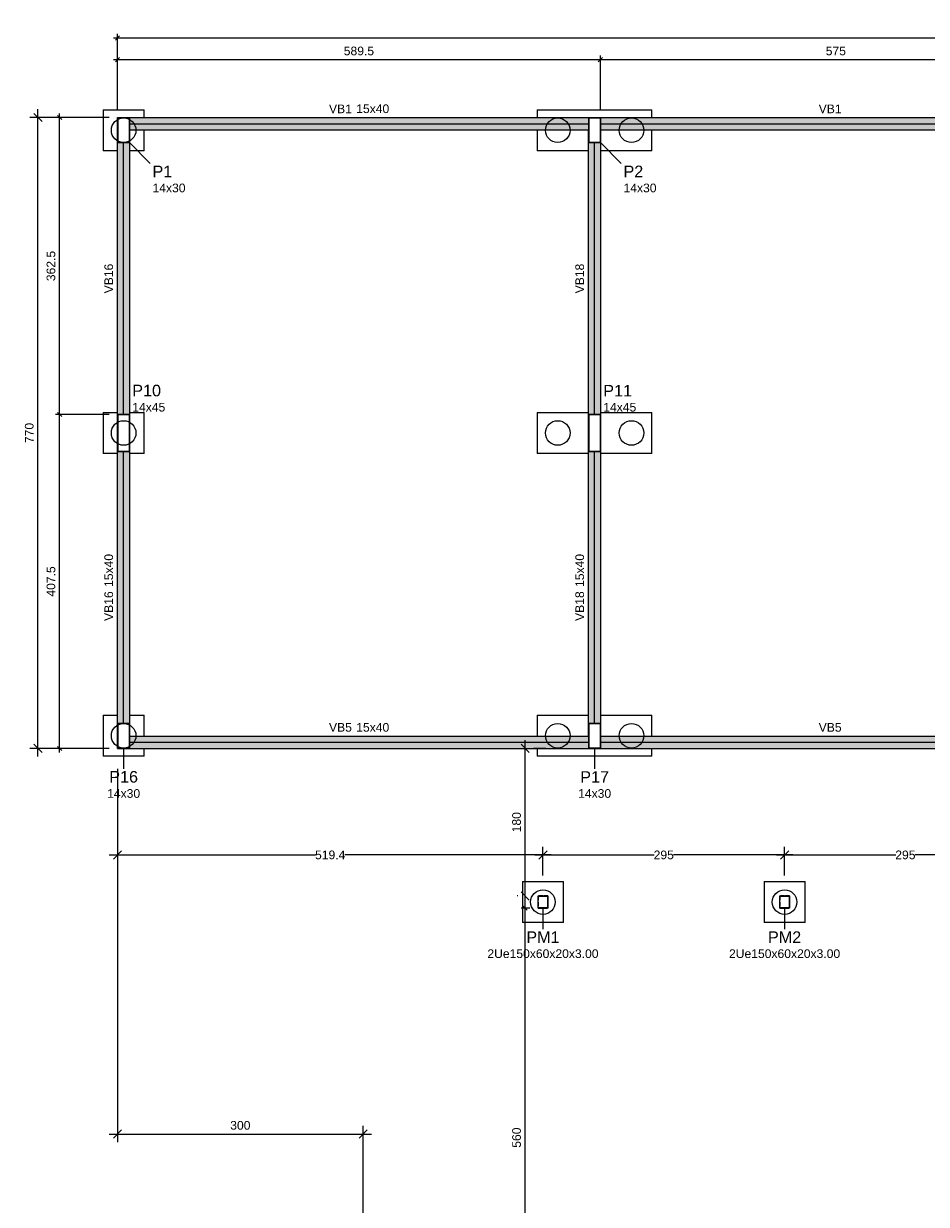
# Model space of a CAD drawing. Header units: millimetres. Extents: x 10906 to 25863, y 1966 to 4861.
# Tile 36 of 163: x 11110 to 11133, y 2954 to 2983. Entities that reach past the tile are written whole.
import ezdxf

# ---------------------------------------------------------------- set-up
doc = ezdxf.new("R2010")
doc.units = ezdxf.units.MM
doc.linetypes.add('DOT2', pattern=[3.175, 0, -3.175])
for name, color, linetype, lineweight in [('FO-Cotas', 4, 'Continuous', 5), ('FO-Eixos', 5, 'Continuous', 5), ('FO-Estacas dos blocos', 1, 'Continuous', 20), ('FO-Hachura viga', 41, 'Continuous', 5), ('FO-Pilares', 4, 'Continuous', 30), ('FO-Pilares genéricos', 30, 'Continuous', 5), ('FO-Seção das fundações', 7, 'Continuous', 5), ('FO-Textos das vigas', 7, 'Continuous', 5), ('FO-Textos dos pilares', 7, 'Continuous', 5), ('FO-Vigas', 1, 'Continuous', 20)]:
    doc.layers.add(name, color=color, linetype=linetype, lineweight=lineweight)
doc.styles.add('Arial', font='arial.ttf')
doc.styles.get("Standard").update_dxf_attribs({"font": 'arial.ttf'})
doc.dimstyles.new('UM_50.000000', dxfattribs={"dimtxt": 0.18, "dimasz": 0.2, "dimexe": 0.2, "dimexo": 0.5, "dimgap": 0, "dimtad": 1, "dimtih": 1, "dimtoh": 1, "dimlfac": 50, "dimzin": 0, "dimdsep": 46, "dimtxsty": 'Standard', "dimcen": 0.09, "dimdle": 0.2, "dimclrd": 256, "dimclre": 256, "dimclrt": 7, "dimazin": 0, "dimtfac": 1, "dimtofl": 0, "dimtmove": 0, "dimatfit": 3, "dimfxl": 1, "dimtolj": 1, "dimtzin": 0, "dimarcsym": 0})

# ---------------------------------------------------------------- blocks, each defined once
blk = doc.blocks.new('_Oblique')
at = {"color": 0, "linetype": 'ByBlock', "lineweight": -2}
blk.add_line((-0.5, -0.5), (0.5, 0.5), dxfattribs=at)
blk = doc.blocks.new('*D43')
at = {"layer": 'Defpoints', "color": 0, "transparency": 16777216}
for p in [(11124.568, 2981.83), (11112.778, 2980.418), (11124.568, 2980.418)]:
    blk.add_point(p, dxfattribs=at)
at = {"layer": 'FO-Cotas', "lineweight": -2, "transparency": 16777216}
for p, q in [((11112.778, 2980.618), (11112.778, 2981.93)), ((11124.568, 2980.618), (11124.568, 2981.93)), ((11112.678, 2981.83), (11124.668, 2981.83))]:
    blk.add_line(p, q, dxfattribs=at)
at = {"layer": 'FO-Cotas', "lineweight": -2, "transparency": 16777216, "xscale": 0.1, "yscale": 0.1, "zscale": 0.1, "rotation": 180}
blk.add_blockref('_Oblique', (11112.778, 2981.83), dxfattribs=at)
at = {"layer": 'FO-Cotas', "lineweight": -2, "transparency": 16777216, "xscale": 0.1, "yscale": 0.1, "zscale": 0.1}
blk.add_blockref('_Oblique', (11124.568, 2981.83), dxfattribs=at)
at = {"layer": 'FO-Cotas', "color": 7, "transparency": 16777216, "insert": (11118.673, 2982.041), "char_height": 0.2118, "attachment_point": 5, "rotation": 0.0057, "style": 'Arial'}
blk.add_mtext('\\A1;589.5', dxfattribs=at)
blk = doc.blocks.new('*D44')
at = {"layer": 'Defpoints', "color": 0, "transparency": 16777216}
for p in [(11136.068, 2981.83), (11124.568, 2980.418), (11136.068, 2980.418)]:
    blk.add_point(p, dxfattribs=at)
at = {"layer": 'FO-Cotas', "lineweight": -2, "transparency": 16777216}
for p, q in [((11124.568, 2980.618), (11124.568, 2981.93)), ((11136.068, 2980.618), (11136.068, 2981.93)), ((11124.468, 2981.83), (11136.168, 2981.83))]:
    blk.add_line(p, q, dxfattribs=at)
at = {"layer": 'FO-Cotas', "lineweight": -2, "transparency": 16777216, "xscale": 0.1, "yscale": 0.1, "zscale": 0.1, "rotation": 180}
blk.add_blockref('_Oblique', (11124.568, 2981.83), dxfattribs=at)
at = {"layer": 'FO-Cotas', "lineweight": -2, "transparency": 16777216, "xscale": 0.1, "yscale": 0.1, "zscale": 0.1}
blk.add_blockref('_Oblique', (11136.068, 2981.83), dxfattribs=at)
at = {"layer": 'FO-Cotas', "color": 7, "transparency": 16777216, "insert": (11130.318, 2982.041), "char_height": 0.2118, "attachment_point": 5, "rotation": 0.0057, "style": 'Arial'}
blk.add_mtext('\\A1;575', dxfattribs=at)
blk = doc.blocks.new('*D14')
at = {"layer": 'Defpoints', "color": 0, "transparency": 16777216}
for p in [(11194.978, 2982.359), (11112.778, 2980.418), (11194.978, 2980.418)]:
    blk.add_point(p, dxfattribs=at)
at = {"layer": 'FO-Cotas', "lineweight": -2, "transparency": 16777216}
for p, q in [((11112.778, 2980.618), (11112.778, 2982.459)), ((11194.978, 2980.618), (11194.978, 2982.459)), ((11112.678, 2982.359), (11195.078, 2982.359))]:
    blk.add_line(p, q, dxfattribs=at)
at = {"layer": 'FO-Cotas', "lineweight": -2, "transparency": 16777216, "xscale": 0.1, "yscale": 0.1, "zscale": 0.1, "rotation": 180}
blk.add_blockref('_Oblique', (11112.778, 2982.359), dxfattribs=at)
at = {"layer": 'FO-Cotas', "lineweight": -2, "transparency": 16777216, "xscale": 0.1, "yscale": 0.1, "zscale": 0.1}
blk.add_blockref('_Oblique', (11194.978, 2982.359), dxfattribs=at)
at = {"layer": 'FO-Cotas', "color": 7, "transparency": 16777216, "insert": (11153.878, 2982.571), "char_height": 0.2118, "attachment_point": 5, "rotation": 0.0057, "style": 'Arial'}
blk.add_mtext('\\A1;4110', dxfattribs=at)
blk = doc.blocks.new('*D15')
at = {"layer": 'Defpoints', "color": 0, "transparency": 16777216}
for p in [(11112.778, 2965.018), (11118.778, 2955.606), (11118.778, 2946.018)]:
    blk.add_point(p, dxfattribs=at)
at = {"layer": 'FO-Cotas', "lineweight": -2, "transparency": 16777216}
for p, q in [((11112.778, 2964.518), (11112.778, 2955.406)), ((11118.778, 2946.518), (11118.778, 2955.806)), ((11112.578, 2955.606), (11118.978, 2955.606))]:
    blk.add_line(p, q, dxfattribs=at)
at = {"layer": 'FO-Cotas', "lineweight": -2, "transparency": 16777216, "xscale": 0.2, "yscale": 0.2, "zscale": 0.2, "rotation": 180}
blk.add_blockref('_Oblique', (11112.778, 2955.606), dxfattribs=at)
at = {"layer": 'FO-Cotas', "lineweight": -2, "transparency": 16777216, "xscale": 0.2, "yscale": 0.2, "zscale": 0.2}
blk.add_blockref('_Oblique', (11118.778, 2955.606), dxfattribs=at)
at = {"layer": 'FO-Cotas', "color": 7, "transparency": 16777216, "insert": (11115.778, 2955.817), "char_height": 0.2118, "attachment_point": 5, "rotation": 0.0057, "style": 'Arial'}
blk.add_mtext('\\A1;300', dxfattribs=at)
blk = doc.blocks.new('*D29')
at = {"layer": 'Defpoints', "color": 0, "transparency": 16777216}
for p in [(11122.734, 2961.118), (11123.046, 2961.118), (11124.146, 2949.918)]:
    blk.add_point(p, dxfattribs=at)
at = {"layer": 'FO-Cotas', "lineweight": -2, "transparency": 16777216}
for p, q in [((11122.846, 2961.118), (11122.634, 2961.118)), ((11122.734, 2949.818), (11122.734, 2961.218)), ((11123.946, 2949.918), (11122.634, 2949.918))]:
    blk.add_line(p, q, dxfattribs=at)
at = {"layer": 'FO-Cotas', "lineweight": -2, "transparency": 16777216, "xscale": 0.1, "yscale": 0.1, "zscale": 0.1}
for p, rotation in [((11122.734, 2961.118), 90), ((11122.734, 2949.918), 270)]:
    blk.add_blockref('_Oblique', p, dxfattribs=dict(at, rotation=rotation))
at = {"layer": 'FO-Cotas', "color": 7, "transparency": 16777216, "insert": (11122.523, 2955.518), "char_height": 0.2118, "attachment_point": 5, "rotation": 90, "style": 'Arial'}
blk.add_mtext('\\A1;560', dxfattribs=at)
blk = doc.blocks.new('*D30')
at = {"layer": 'Defpoints', "color": 0, "transparency": 16777216}
for p in [(11122.734, 2965.018), (11122.734, 2965.018), (11123.052, 2961.417)]:
    blk.add_point(p, dxfattribs=at)
at = {"layer": 'FO-Cotas', "lineweight": -2, "transparency": 16777216}
for p, q in [((11122.734, 2961.217), (11122.734, 2965.218)), ((11123.234, 2965.018), (11122.934, 2965.018)), ((11122.552, 2961.417), (11122.534, 2961.417))]:
    blk.add_line(p, q, dxfattribs=at)
at = {"layer": 'FO-Cotas', "lineweight": -2, "transparency": 16777216, "xscale": 0.2, "yscale": 0.2, "zscale": 0.2}
for p, rotation in [((11122.734, 2965.018), 90), ((11122.734, 2961.417), 270)]:
    blk.add_blockref('_Oblique', p, dxfattribs=dict(at, rotation=rotation))
at = {"layer": 'FO-Cotas', "color": 7, "transparency": 16777216, "insert": (11122.523, 2963.217), "char_height": 0.2118, "attachment_point": 5, "rotation": 90, "style": 'Arial'}
blk.add_mtext('\\A1;180', dxfattribs=at)
blk = doc.blocks.new('*D31')
at = {"layer": 'Defpoints', "color": 0, "transparency": 16777216}
for p in [(11111.366, 2973.168), (11112.778, 2973.168), (11112.778, 2965.018)]:
    blk.add_point(p, dxfattribs=at)
at = {"layer": 'FO-Cotas', "lineweight": -2, "transparency": 16777216}
for p, q in [((11111.366, 2964.918), (11111.366, 2973.268)), ((11112.578, 2973.168), (11111.266, 2973.168)), ((11112.578, 2965.018), (11111.266, 2965.018))]:
    blk.add_line(p, q, dxfattribs=at)
at = {"layer": 'FO-Cotas', "lineweight": -2, "transparency": 16777216, "xscale": 0.1, "yscale": 0.1, "zscale": 0.1}
for p, rotation in [((11111.366, 2973.168), 90), ((11111.366, 2965.018), 270)]:
    blk.add_blockref('_Oblique', p, dxfattribs=dict(at, rotation=rotation))
at = {"layer": 'FO-Cotas', "color": 7, "transparency": 16777216, "insert": (11111.155, 2969.093), "char_height": 0.2118, "attachment_point": 5, "rotation": 90, "style": 'Arial'}
blk.add_mtext('\\A1;407.5', dxfattribs=at)
blk = doc.blocks.new('*D32')
at = {"layer": 'Defpoints', "color": 0, "transparency": 16777216}
for p in [(11111.366, 2980.418), (11112.778, 2980.418), (11112.778, 2973.168)]:
    blk.add_point(p, dxfattribs=at)
at = {"layer": 'FO-Cotas', "lineweight": -2, "transparency": 16777216}
for p, q in [((11112.578, 2980.418), (11111.266, 2980.418)), ((11111.366, 2973.068), (11111.366, 2980.518)), ((11112.578, 2973.168), (11111.266, 2973.168))]:
    blk.add_line(p, q, dxfattribs=at)
at = {"layer": 'FO-Cotas', "lineweight": -2, "transparency": 16777216, "xscale": 0.1, "yscale": 0.1, "zscale": 0.1}
for p, rotation in [((11111.366, 2980.418), 90), ((11111.366, 2973.168), 270)]:
    blk.add_blockref('_Oblique', p, dxfattribs=dict(at, rotation=rotation))
at = {"layer": 'FO-Cotas', "color": 7, "transparency": 16777216, "insert": (11111.155, 2976.793), "char_height": 0.2118, "attachment_point": 5, "rotation": 90, "style": 'Arial'}
blk.add_mtext('\\A1;362.5', dxfattribs=at)
blk = doc.blocks.new('*D34')
at = {"layer": 'Defpoints', "color": 0, "transparency": 16777216}
for p in [(11110.837, 2980.418), (11112.778, 2980.418), (11112.778, 2965.018)]:
    blk.add_point(p, dxfattribs=at)
at = {"layer": 'FO-Cotas', "lineweight": -2, "transparency": 16777216}
for p, q in [((11112.278, 2980.418), (11110.637, 2980.418)), ((11110.837, 2964.818), (11110.837, 2980.618)), ((11112.278, 2965.018), (11110.637, 2965.018))]:
    blk.add_line(p, q, dxfattribs=at)
at = {"layer": 'FO-Cotas', "lineweight": -2, "transparency": 16777216, "xscale": 0.2, "yscale": 0.2, "zscale": 0.2}
for p, rotation in [((11110.837, 2980.418), 90), ((11110.837, 2965.018), 270)]:
    blk.add_blockref('_Oblique', p, dxfattribs=dict(at, rotation=rotation))
at = {"layer": 'FO-Cotas', "color": 7, "transparency": 16777216, "insert": (11110.625, 2972.718), "char_height": 0.2118, "attachment_point": 5, "rotation": 90, "style": 'Arial'}
blk.add_mtext('\\A1;770', dxfattribs=at)
blk = doc.blocks.new('*D56')
at = {"layer": 'Defpoints', "color": 0, "transparency": 16777216}
for p in [(11129.066, 2962.418), (11129.066, 2961.418), (11134.966, 2961.418)]:
    blk.add_point(p, dxfattribs=at)
at = {"layer": 'FO-Cotas', "lineweight": -2, "transparency": 16777216}
for p, q in [((11129.066, 2961.918), (11129.066, 2962.618)), ((11134.966, 2961.918), (11134.966, 2962.618)), ((11128.866, 2962.418), (11131.78, 2962.418)), ((11135.166, 2962.418), (11132.253, 2962.418))]:
    blk.add_line(p, q, dxfattribs=at)
at = {"layer": 'FO-Cotas', "lineweight": -2, "transparency": 16777216, "xscale": 0.2, "yscale": 0.2, "zscale": 0.2, "rotation": 180}
blk.add_blockref('_Oblique', (11129.066, 2962.418), dxfattribs=at)
at = {"layer": 'FO-Cotas', "lineweight": -2, "transparency": 16777216, "xscale": 0.2, "yscale": 0.2, "zscale": 0.2}
blk.add_blockref('_Oblique', (11134.966, 2962.418), dxfattribs=at)
at = {"layer": 'FO-Cotas', "color": 7, "transparency": 16777216, "insert": (11132.016, 2962.418), "char_height": 0.2118, "attachment_point": 5, "rotation": 0.0057, "style": 'Arial'}
blk.add_mtext('\\A1;295', dxfattribs=at)
blk = doc.blocks.new('*D57')
at = {"layer": 'Defpoints', "color": 0, "transparency": 16777216}
for p in [(11123.166, 2962.418), (11123.166, 2961.418), (11129.066, 2961.418)]:
    blk.add_point(p, dxfattribs=at)
at = {"layer": 'FO-Cotas', "lineweight": -2, "transparency": 16777216}
for p, q in [((11123.166, 2961.918), (11123.166, 2962.618)), ((11129.066, 2961.918), (11129.066, 2962.618)), ((11122.966, 2962.418), (11125.88, 2962.418)), ((11129.266, 2962.418), (11126.353, 2962.418))]:
    blk.add_line(p, q, dxfattribs=at)
at = {"layer": 'FO-Cotas', "lineweight": -2, "transparency": 16777216, "xscale": 0.2, "yscale": 0.2, "zscale": 0.2, "rotation": 180}
blk.add_blockref('_Oblique', (11123.166, 2962.418), dxfattribs=at)
at = {"layer": 'FO-Cotas', "lineweight": -2, "transparency": 16777216, "xscale": 0.2, "yscale": 0.2, "zscale": 0.2}
blk.add_blockref('_Oblique', (11129.066, 2962.418), dxfattribs=at)
at = {"layer": 'FO-Cotas', "color": 7, "transparency": 16777216, "insert": (11126.116, 2962.418), "char_height": 0.2118, "attachment_point": 5, "rotation": 0.0057, "style": 'Arial'}
blk.add_mtext('\\A1;295', dxfattribs=at)
blk = doc.blocks.new('*D58')
at = {"layer": 'Defpoints', "color": 0, "transparency": 16777216}
for p in [(11112.778, 2965.018), (11112.778, 2962.418), (11123.166, 2961.418)]:
    blk.add_point(p, dxfattribs=at)
at = {"layer": 'FO-Cotas', "lineweight": -2, "transparency": 16777216}
for p, q in [((11112.778, 2964.518), (11112.778, 2962.218)), ((11123.166, 2961.918), (11123.166, 2962.618)), ((11112.578, 2962.418), (11117.616, 2962.418)), ((11123.366, 2962.418), (11118.329, 2962.418))]:
    blk.add_line(p, q, dxfattribs=at)
at = {"layer": 'FO-Cotas', "lineweight": -2, "transparency": 16777216, "xscale": 0.2, "yscale": 0.2, "zscale": 0.2, "rotation": 180}
blk.add_blockref('_Oblique', (11112.778, 2962.418), dxfattribs=at)
at = {"layer": 'FO-Cotas', "lineweight": -2, "transparency": 16777216, "xscale": 0.2, "yscale": 0.2, "zscale": 0.2}
blk.add_blockref('_Oblique', (11123.166, 2962.418), dxfattribs=at)
at = {"layer": 'FO-Cotas', "color": 7, "transparency": 16777216, "insert": (11117.972, 2962.418), "char_height": 0.2118, "attachment_point": 5, "rotation": 0.0057, "style": 'Arial'}
blk.add_mtext('\\A1;519.4', dxfattribs=at)

msp = doc.modelspace()

# ---------------------------------------------------------------- hatches: boundary and pattern name
at = {"layer": 'FO-Hachura viga', "linetype": 'Continuous'}
for points in [[(11124.2885, 2980.40751), (11124.2885, 2980.40751), (11124.5685, 2980.40751), (11124.5685, 2980.41751), (11112.7785, 2980.41751), (11112.7785, 2980.11751), (11112.7885, 2980.11751), (11112.7885, 2980.40751), (11113.0685, 2980.40751), (11113.0685, 2980.11751), (11124.2885, 2980.11751), (11124.2885, 2980.40751)], [(11135.7885, 2980.11751), (11135.7885, 2980.11751), (11135.7885, 2980.40751), (11136.0685, 2980.40751), (11136.0685, 2980.41751), (11124.5685, 2980.41751), (11124.5685, 2980.11751), (11135.7885, 2980.11751)], [(11124.5685, 2973.16751), (11124.5685, 2973.16751), (11124.5685, 2972.26751), (11124.5785, 2972.26751), (11124.5785, 2980.11751), (11124.5685, 2980.11751), (11124.5685, 2979.80751), (11124.2885, 2979.80751), (11124.2885, 2980.11751), (11124.2785, 2980.11751), (11124.2785, 2972.26751), (11124.2885, 2972.26751), (11124.2885, 2973.16751), (11124.5685, 2973.16751)], [(11124.5785, 2973.16751), (11124.5785, 2973.16751), (11124.5685, 2973.16751), (11124.5685, 2972.26751), (11124.2885, 2972.26751), (11124.2885, 2973.16751), (11124.2785, 2973.16751), (11124.2785, 2965.31751), (11124.2885, 2965.31751), (11124.2885, 2965.62751), (11124.5685, 2965.62751), (11124.5685, 2965.31751), (11124.5785, 2965.31751), (11124.5785, 2973.16751)], [(11113.0685, 2965.31751), (11113.0685, 2965.31751), (11113.0685, 2965.02751), (11112.7885, 2965.02751), (11112.7885, 2965.31751), (11112.7785, 2965.31751), (11112.7785, 2965.01751), (11124.2885, 2965.01751), (11124.2885, 2965.31751), (11113.0685, 2965.31751)], [(11124.5685, 2965.31751), (11124.5685, 2965.31751), (11124.5685, 2965.02751), (11124.2885, 2965.02751), (11124.2885, 2965.01751), (11135.7885, 2965.01751), (11135.7885, 2965.31751), (11124.5685, 2965.31751)]]:
    msp.add_hatch(color=256, dxfattribs=at).paths.add_polyline_path(points)
h = msp.add_hatch(color=256, dxfattribs=at)
h.paths.add_polyline_path([(11113.0685, 2973.16751), (11113.0685, 2973.16751), (11113.0685, 2972.26751), (11113.0785, 2972.26751), (11113.0785, 2980.41751), (11112.7785, 2980.41751), (11112.7785, 2972.26751), (11112.7885, 2972.26751), (11112.7885, 2973.16751), (11113.0685, 2973.16751)])
h.paths.add_polyline_path([(11112.7885, 2979.80751), (11112.7885, 2980.40751), (11113.0685, 2980.40751), (11113.0685, 2979.80751), (11112.7885, 2979.80751)], flags=0)
h = msp.add_hatch(color=256, dxfattribs=at)
h.paths.add_polyline_path([(11113.0785, 2973.16751), (11113.0785, 2973.16751), (11113.0685, 2973.16751), (11113.0685, 2972.26751), (11112.7885, 2972.26751), (11112.7885, 2973.16751), (11112.7785, 2973.16751), (11112.7785, 2965.01751), (11113.0785, 2965.01751), (11113.0785, 2973.16751)])
h.paths.add_polyline_path([(11112.7885, 2965.02751), (11112.7885, 2965.62751), (11113.0685, 2965.62751), (11113.0685, 2965.02751), (11112.7885, 2965.02751)], flags=0)

# ---------------------------------------------------------------- linework, layer by layer
at = {"layer": 'FO-Cotas'}
for p, q in [((11113.0685, 2979.80751), (11113.57682, 2979.29919)), ((11124.5685, 2979.80751), (11125.07682, 2979.29919)), ((11112.9285, 2965.02751), (11112.9285, 2964.51919)), ((11124.4285, 2965.02751), (11124.4285, 2964.51919)), ((11123.1665, 2961.11751), (11123.1665, 2960.60919)), ((11129.0665, 2961.11751), (11129.0665, 2960.60919))]:
    msp.add_line(p, q, dxfattribs=at)
at = {"layer": 'FO-Eixos'}
for p, q in [((11113.0685, 2980.26751), (11124.2885, 2980.26751)), ((11124.5685, 2980.26751), (11135.7885, 2980.26751)), ((11112.9285, 2973.16751), (11112.9285, 2979.80751)), ((11124.4285, 2973.16751), (11124.4285, 2979.80751)), ((11112.9285, 2965.62751), (11112.9285, 2972.26751)), ((11124.4285, 2965.62751), (11124.4285, 2972.26751)), ((11113.0685, 2965.16751), (11124.2885, 2965.16751)), ((11124.5685, 2965.16751), (11135.7885, 2965.16751))]:
    msp.add_line(p, q, dxfattribs=at)
at = {"layer": 'FO-Estacas dos blocos'}
for centre in [(11112.9285, 2980.10751), (11123.5285, 2980.10751), (11125.3285, 2980.10751), (11112.9285, 2972.71751), (11123.5285, 2972.71751), (11125.3285, 2972.71751), (11112.9285, 2965.32751), (11123.5285, 2965.32751), (11125.3285, 2965.32751), (11123.1665, 2961.26751), (11129.0665, 2961.26751)]:
    msp.add_circle(centre, 0.3, dxfattribs=at)
at = {"layer": 'FO-Pilares'}
for points in [[(11112.7885, 2979.80751), (11112.9285, 2979.80751), (11113.0685, 2979.80751), (11113.0685, 2980.10751), (11113.0685, 2980.40751), (11112.9285, 2980.40751), (11112.7885, 2980.40751), (11112.7885, 2980.10751), (11112.7885, 2979.80751)], [(11124.2885, 2979.80751), (11124.4285, 2979.80751), (11124.5685, 2979.80751), (11124.5685, 2980.10751), (11124.5685, 2980.40751), (11124.4285, 2980.40751), (11124.2885, 2980.40751), (11124.2885, 2980.10751), (11124.2885, 2979.80751)], [(11112.7885, 2972.26751), (11112.9285, 2972.26751), (11113.0685, 2972.26751), (11113.0685, 2972.71751), (11113.0685, 2973.16751), (11112.9285, 2973.16751), (11112.7885, 2973.16751), (11112.7885, 2972.71751), (11112.7885, 2972.26751)], [(11124.2885, 2972.26751), (11124.4285, 2972.26751), (11124.5685, 2972.26751), (11124.5685, 2972.71751), (11124.5685, 2973.16751), (11124.4285, 2973.16751), (11124.2885, 2973.16751), (11124.2885, 2972.71751), (11124.2885, 2972.26751)], [(11112.7885, 2965.02751), (11112.9285, 2965.02751), (11113.0685, 2965.02751), (11113.0685, 2965.32751), (11113.0685, 2965.62751), (11112.9285, 2965.62751), (11112.7885, 2965.62751), (11112.7885, 2965.32751), (11112.7885, 2965.02751)], [(11124.2885, 2965.02751), (11124.4285, 2965.02751), (11124.5685, 2965.02751), (11124.5685, 2965.32751), (11124.5685, 2965.62751), (11124.4285, 2965.62751), (11124.2885, 2965.62751), (11124.2885, 2965.32751), (11124.2885, 2965.02751)]]:
    msp.add_lwpolyline(points, close=True, dxfattribs=at)
at = {"layer": 'FO-Pilares genéricos'}
for points in [[(11123.2805, 2961.41751), (11123.28144, 2961.41743), (11123.28235, 2961.41721), (11123.28322, 2961.41685), (11123.28402, 2961.41636), (11123.28474, 2961.41575), (11123.28535, 2961.41503), (11123.28584, 2961.41423), (11123.2862, 2961.41336), (11123.28642, 2961.41244), (11123.2865, 2961.41151), (11123.2865, 2961.12351), (11123.28642, 2961.12257), (11123.2862, 2961.12165), (11123.28584, 2961.12078), (11123.28535, 2961.11998), (11123.28474, 2961.11926), (11123.28402, 2961.11865), (11123.28322, 2961.11816), (11123.28235, 2961.1178), (11123.28144, 2961.11758), (11123.2805, 2961.11751), (11123.0525, 2961.11751), (11123.05156, 2961.11758), (11123.05064, 2961.1178), (11123.04977, 2961.11816), (11123.04897, 2961.11865), (11123.04825, 2961.11926), (11123.04764, 2961.11998), (11123.04715, 2961.12078), (11123.04679, 2961.12165), (11123.04657, 2961.12257), (11123.0465, 2961.12351), (11123.0465, 2961.41151), (11123.04657, 2961.41244), (11123.04679, 2961.41336), (11123.04715, 2961.41423), (11123.04764, 2961.41503), (11123.04825, 2961.41575), (11123.04897, 2961.41636), (11123.04977, 2961.41685), (11123.05064, 2961.41721), (11123.05156, 2961.41743), (11123.0525, 2961.41751), (11123.2805, 2961.41751)], [(11123.2745, 2961.41151), (11123.27544, 2961.41143), (11123.27635, 2961.41121), (11123.27722, 2961.41085), (11123.27802, 2961.41036), (11123.27874, 2961.40975), (11123.27935, 2961.40903), (11123.27984, 2961.40823), (11123.2802, 2961.40736), (11123.28042, 2961.40644), (11123.2805, 2961.40551), (11123.2805, 2961.12951), (11123.28042, 2961.12857), (11123.2802, 2961.12765), (11123.27984, 2961.12678), (11123.27935, 2961.12598), (11123.27874, 2961.12526), (11123.27802, 2961.12465), (11123.27722, 2961.12416), (11123.27635, 2961.1238), (11123.27544, 2961.12358), (11123.2745, 2961.12351), (11123.0585, 2961.12351), (11123.05756, 2961.12358), (11123.05664, 2961.1238), (11123.05577, 2961.12416), (11123.05497, 2961.12465), (11123.05425, 2961.12526), (11123.05364, 2961.12598), (11123.05315, 2961.12678), (11123.05279, 2961.12765), (11123.05257, 2961.12857), (11123.0525, 2961.12951), (11123.0525, 2961.40551), (11123.05257, 2961.40644), (11123.05279, 2961.40736), (11123.05315, 2961.40823), (11123.05364, 2961.40903), (11123.05425, 2961.40975), (11123.05497, 2961.41036), (11123.05577, 2961.41085), (11123.05664, 2961.41121), (11123.05756, 2961.41143), (11123.0585, 2961.41151), (11123.2745, 2961.41151)], [(11129.1805, 2961.41751), (11129.18144, 2961.41743), (11129.18235, 2961.41721), (11129.18322, 2961.41685), (11129.18402, 2961.41636), (11129.18474, 2961.41575), (11129.18535, 2961.41503), (11129.18584, 2961.41423), (11129.1862, 2961.41336), (11129.18642, 2961.41244), (11129.1865, 2961.41151), (11129.1865, 2961.12351), (11129.18642, 2961.12257), (11129.1862, 2961.12165), (11129.18584, 2961.12078), (11129.18535, 2961.11998), (11129.18474, 2961.11926), (11129.18402, 2961.11865), (11129.18322, 2961.11816), (11129.18235, 2961.1178), (11129.18144, 2961.11758), (11129.1805, 2961.11751), (11128.9525, 2961.11751), (11128.95156, 2961.11758), (11128.95064, 2961.1178), (11128.94977, 2961.11816), (11128.94897, 2961.11865), (11128.94825, 2961.11926), (11128.94764, 2961.11998), (11128.94715, 2961.12078), (11128.94679, 2961.12165), (11128.94657, 2961.12257), (11128.9465, 2961.12351), (11128.9465, 2961.41151), (11128.94657, 2961.41244), (11128.94679, 2961.41336), (11128.94715, 2961.41423), (11128.94764, 2961.41503), (11128.94825, 2961.41575), (11128.94897, 2961.41636), (11128.94977, 2961.41685), (11128.95064, 2961.41721), (11128.95156, 2961.41743), (11128.9525, 2961.41751), (11129.1805, 2961.41751)], [(11129.1745, 2961.41151), (11129.17544, 2961.41143), (11129.17635, 2961.41121), (11129.17722, 2961.41085), (11129.17802, 2961.41036), (11129.17874, 2961.40975), (11129.17935, 2961.40903), (11129.17984, 2961.40823), (11129.1802, 2961.40736), (11129.18042, 2961.40644), (11129.1805, 2961.40551), (11129.1805, 2961.12951), (11129.18042, 2961.12857), (11129.1802, 2961.12765), (11129.17984, 2961.12678), (11129.17935, 2961.12598), (11129.17874, 2961.12526), (11129.17802, 2961.12465), (11129.17722, 2961.12416), (11129.17635, 2961.1238), (11129.17544, 2961.12358), (11129.1745, 2961.12351), (11128.9585, 2961.12351), (11128.95756, 2961.12358), (11128.95664, 2961.1238), (11128.95577, 2961.12416), (11128.95497, 2961.12465), (11128.95425, 2961.12526), (11128.95364, 2961.12598), (11128.95315, 2961.12678), (11128.95279, 2961.12765), (11128.95257, 2961.12857), (11128.9525, 2961.12951), (11128.9525, 2961.40551), (11128.95257, 2961.40644), (11128.95279, 2961.40736), (11128.95315, 2961.40823), (11128.95364, 2961.40903), (11128.95425, 2961.40975), (11128.95497, 2961.41036), (11128.95577, 2961.41085), (11128.95664, 2961.41121), (11128.95756, 2961.41143), (11128.9585, 2961.41151), (11129.1745, 2961.41151)]]:
    msp.add_lwpolyline(points, close=True, dxfattribs=at)
at = {"layer": 'FO-Pilares genéricos', "linetype": 'DOT2', "ltscale": 0.05}
for points in [[(11123.0465, 2961.11751), (11123.1665, 2961.11751), (11123.2865, 2961.11751), (11123.2865, 2961.26751), (11123.2865, 2961.41751), (11123.1665, 2961.41751), (11123.0465, 2961.41751), (11123.0465, 2961.26751), (11123.0465, 2961.11751)], [(11123.0465, 2961.11751), (11123.1665, 2961.11751), (11123.2865, 2961.11751), (11123.2865, 2961.26751), (11123.2865, 2961.41751), (11123.1665, 2961.41751), (11123.0465, 2961.41751), (11123.0465, 2961.26751), (11123.0465, 2961.11751)], [(11128.9465, 2961.11751), (11129.0665, 2961.11751), (11129.1865, 2961.11751), (11129.1865, 2961.26751), (11129.1865, 2961.41751), (11129.0665, 2961.41751), (11128.9465, 2961.41751), (11128.9465, 2961.26751), (11128.9465, 2961.11751)], [(11128.9465, 2961.11751), (11129.0665, 2961.11751), (11129.1865, 2961.11751), (11129.1865, 2961.26751), (11129.1865, 2961.41751), (11129.0665, 2961.41751), (11128.9465, 2961.41751), (11128.9465, 2961.26751), (11128.9465, 2961.11751)]]:
    msp.add_lwpolyline(points, close=True, dxfattribs=at)
at = {"layer": 'FO-Seção das fundações'}
for points in [[(11112.4285, 2980.60751), (11112.4285, 2979.60751)], [(11112.4285, 2980.60751), (11113.4285, 2980.60751)], [(11113.4285, 2980.41751), (11113.4285, 2980.60751)], [(11123.0285, 2980.60751), (11123.0285, 2980.41751)], [(11123.0285, 2980.60751), (11125.8285, 2980.60751)], [(11125.8285, 2980.41751), (11125.8285, 2980.60751)], [(11113.4285, 2979.60751), (11113.4285, 2980.11751)], [(11123.0285, 2980.11751), (11123.0285, 2979.60751)], [(11125.8285, 2979.60751), (11125.8285, 2980.11751)], [(11112.7785, 2979.60751), (11112.4285, 2979.60751)], [(11113.4285, 2979.60751), (11113.0785, 2979.60751)], [(11124.2785, 2979.60751), (11123.0285, 2979.60751)], [(11125.8285, 2979.60751), (11124.5785, 2979.60751)], [(11112.4285, 2973.21751), (11112.4285, 2972.21751)], [(11112.4285, 2973.21751), (11112.7785, 2973.21751)], [(11113.0785, 2973.21751), (11113.4285, 2973.21751)], [(11113.4285, 2972.21751), (11113.4285, 2973.21751)], [(11123.0285, 2973.21751), (11123.0285, 2972.21751)], [(11123.0285, 2973.21751), (11124.2785, 2973.21751)], [(11124.5785, 2973.21751), (11125.8285, 2973.21751)], [(11125.8285, 2972.21751), (11125.8285, 2973.21751)], [(11112.7785, 2972.21751), (11112.4285, 2972.21751)], [(11113.4285, 2972.21751), (11113.0785, 2972.21751)], [(11124.2785, 2972.21751), (11123.0285, 2972.21751)], [(11125.8285, 2972.21751), (11124.5785, 2972.21751)], [(11112.4285, 2965.82751), (11112.4285, 2964.82751)], [(11112.4285, 2965.82751), (11112.7785, 2965.82751)], [(11113.0785, 2965.82751), (11113.4285, 2965.82751)], [(11113.4285, 2965.31751), (11113.4285, 2965.82751)], [(11123.0285, 2965.82751), (11123.0285, 2965.31751)], [(11123.0285, 2965.82751), (11124.2785, 2965.82751)], [(11124.5785, 2965.82751), (11125.8285, 2965.82751)], [(11125.8285, 2965.31751), (11125.8285, 2965.82751)], [(11113.4285, 2964.82751), (11113.4285, 2965.01751)], [(11123.0285, 2965.01751), (11123.0285, 2964.82751)], [(11125.8285, 2964.82751), (11125.8285, 2965.01751)], [(11113.4285, 2964.82751), (11112.4285, 2964.82751)], [(11125.8285, 2964.82751), (11123.0285, 2964.82751)], [(11122.6665, 2961.76751), (11123.6665, 2961.76751)], [(11122.6665, 2961.76751), (11122.6665, 2960.76751)], [(11123.6665, 2960.76751), (11123.6665, 2961.76751)], [(11128.5665, 2961.76751), (11129.5665, 2961.76751)], [(11128.5665, 2961.76751), (11128.5665, 2960.76751)], [(11129.5665, 2960.76751), (11129.5665, 2961.76751)], [(11123.6665, 2960.76751), (11122.6665, 2960.76751)], [(11129.5665, 2960.76751), (11128.5665, 2960.76751)]]:
    msp.add_lwpolyline(points, dxfattribs=at)
at = {"layer": 'FO-Vigas'}
for p, q in [((11112.7785, 2980.41751), (11124.5685, 2980.41751)), ((11112.7785, 2973.16751), (11112.7785, 2980.41751)), ((11124.5685, 2980.41751), (11136.0685, 2980.41751)), ((11113.0785, 2980.11751), (11124.2785, 2980.11751)), ((11113.0785, 2972.26751), (11113.0785, 2980.11751)), ((11124.2785, 2973.16751), (11124.2785, 2980.11751)), ((11124.5785, 2980.11751), (11135.7785, 2980.11751)), ((11124.5785, 2972.26751), (11124.5785, 2980.11751)), ((11112.7785, 2965.01751), (11112.7785, 2973.16751)), ((11124.2785, 2965.31751), (11124.2785, 2973.16751)), ((11113.0785, 2965.31751), (11113.0785, 2972.26751)), ((11124.5785, 2965.31751), (11124.5785, 2972.26751)), ((11113.0785, 2965.31751), (11124.2785, 2965.31751)), ((11124.5785, 2965.31751), (11135.7785, 2965.31751)), ((11112.7785, 2965.01751), (11124.2885, 2965.01751)), ((11124.2885, 2965.01751), (11135.7885, 2965.01751))]:
    msp.add_line(p, q, dxfattribs=at)

# ---------------------------------------------------------------- texts
at = {"layer": 'FO-Textos das vigas', "char_height": 0.2118, "line_spacing_factor": 0.798, "style": 'Arial'}
for s, insert, width, attachment_point in [('VB1', (11118.50178, 2980.52341), 1.1359886, 9), ('15x40', (11118.60768, 2980.52341), 1.6307878, 7), ('VB1', (11130.1785, 2980.52341), 1.1359886, 8), ('VB5', (11118.50178, 2965.42341), 1.1359886, 9), ('15x40', (11118.60768, 2965.42341), 1.6307878, 7), ('VB5', (11130.1785, 2965.42341), 1.1331486, 8)]:
    msp.add_mtext(s, dxfattribs=dict(at, insert=insert, width=width, attachment_point=attachment_point))
at = {"layer": 'FO-Textos das vigas', "char_height": 0.2118, "rotation": 90, "line_spacing_factor": 0.798, "style": 'Arial'}
for s, insert, width, attachment_point in [('VB16', (11112.6726, 2976.48751), 1.4697584, 8), ('VB18', (11124.1726, 2976.48751), 1.4697584, 8), ('15x40', (11112.6726, 2968.95918), 1.6307878, 7), ('15x40', (11124.1726, 2968.95918), 1.6307878, 7), ('VB16', (11112.6726, 2968.85328), 1.4697584, 9), ('VB18', (11124.1726, 2968.85328), 1.4697584, 9)]:
    msp.add_mtext(s, dxfattribs=dict(at, insert=insert, width=width, attachment_point=attachment_point))
at = {"layer": 'FO-Textos dos pilares', "line_spacing_factor": 0.798, "style": 'Arial'}
for s, insert, char_height, width, attachment_point in [('P1', (11113.6333, 2978.96031), 0.2824, 0.973715, 7), ('P2', (11125.1333, 2978.96031), 0.2824, 0.973715, 7), ('14x30', (11113.6333, 2978.58966), 0.2118, 1.6307878, 7), ('14x30', (11125.1333, 2978.58966), 0.2118, 1.6307878, 7), ('P10', (11113.1391, 2973.60876), 0.2824, 1.41596, 7), ('P11', (11124.6391, 2973.60876), 0.2824, 1.41596, 7), ('14x45', (11113.1391, 2973.23811), 0.2118, 1.6307878, 7), ('14x45', (11124.6391, 2973.23811), 0.2118, 1.6307878, 7), ('P16', (11112.9285, 2964.18031), 0.2824, 1.41596, 8), ('P17', (11124.4285, 2964.18031), 0.2824, 1.41596, 8), ('14x30', (11112.9285, 2963.80966), 0.2118, 1.6307878, 8), ('14x30', (11124.4285, 2963.80966), 0.2118, 1.6307878, 8), ('PM1', (11123.1665, 2960.27031), 0.2824, 1.6370825, 8), ('PM2', (11129.0665, 2960.27031), 0.2824, 1.6216384, 8), ('2Ue150x60x20x3.00', (11123.1665, 2959.89966), 0.2118, 5.4925634, 8), ('2Ue150x60x20x3.00', (11129.0665, 2959.89966), 0.2118, 5.478832, 8)]:
    msp.add_mtext(s, dxfattribs=dict(at, insert=insert, char_height=char_height, width=width, attachment_point=attachment_point))

# ---------------------------------------------------------------- dimensions: what is measured, and where the dimension line sits
at = {"layer": 'FO-Cotas'}
for base, p1, p2, override, picture, middle in [((11194.9785, 2982.35901), (11112.7785, 2980.41751), (11194.9785, 2980.41751), {"dimtxt": 0.2118, "dimasz": 0.1, "dimexe": 0.1, "dimexo": 0.2, "dimtad": 1, "dimtih": 0, "dimtoh": 0, "dimdec": 1, "dimlfac": 50, "dimzin": 8, "dimtxsty": 'Arial', "dimblk": 'Oblique', "dimblk1": 'Oblique', "dimblk2": 'Oblique', "dimsah": 1, "dimdle": 0.1, "dimse1": 0, "dimse2": 0, "dimclrt": 7, "dimadec": 1, "dimazin": 3, "dimtmove": 2, "dimldrblk": 'Oblique'}, '*D14', (11153.8785, 2982.57081)), ((11124.5685, 2981.82951), (11112.7785, 2980.41751), (11124.5685, 2980.41751), {"dimtxt": 0.2118, "dimasz": 0.1, "dimexe": 0.1, "dimexo": 0.2, "dimtad": 1, "dimtih": 0, "dimtoh": 0, "dimdec": 1, "dimlfac": 50, "dimzin": 8, "dimtxsty": 'Arial', "dimblk": 'Oblique', "dimblk1": 'Oblique', "dimblk2": 'Oblique', "dimsah": 1, "dimdle": 0.1, "dimse1": 0, "dimse2": 0, "dimclrt": 7, "dimadec": 1, "dimazin": 3, "dimtmove": 2, "dimldrblk": 'Oblique'}, '*D43', (11118.6735, 2982.04131)), ((11136.0685, 2981.82951), (11124.5685, 2980.41751), (11136.0685, 2980.41751), {"dimtxt": 0.2118, "dimasz": 0.1, "dimexe": 0.1, "dimexo": 0.2, "dimtad": 1, "dimtih": 0, "dimtoh": 0, "dimdec": 1, "dimlfac": 50, "dimzin": 8, "dimtxsty": 'Arial', "dimblk": 'Oblique', "dimblk1": 'Oblique', "dimblk2": 'Oblique', "dimsah": 1, "dimdle": 0.1, "dimse1": 0, "dimse2": 0, "dimclrt": 7, "dimadec": 1, "dimazin": 3, "dimtmove": 2, "dimldrblk": 'Oblique'}, '*D44', (11130.3185, 2982.04131)), ((11118.7785, 2955.60551), (11112.7785, 2965.01751), (11118.7785, 2946.01751), {"dimtxt": 0.2118, "dimtih": 0, "dimtoh": 0, "dimzin": 8, "dimtxsty": 'Arial', "dimblk": 'Oblique', "dimblk1": 'Oblique', "dimblk2": 'Oblique', "dimsah": 1, "dimclrt": 7, "dimazin": 3, "dimtmove": 2, "dimldrblk": 'Oblique'}, '*D15', (11115.7785, 2955.81731))]:
    dim = msp.add_linear_dim(base=base, p1=p1, p2=p2, dimstyle='UM_50.000000', override=override, dxfattribs=at)
    dim.commit()
    dim.dimension.update_dxf_attribs({"geometry": picture, "text_midpoint": middle, "dimtype": 160, "text_rotation": 0.00573})
for base, p1, p2, override, picture, middle in [((11110.837, 2980.41751), (11112.7785, 2965.01751), (11112.7785, 2980.41751), {"dimtxt": 0.2118, "dimtih": 0, "dimtoh": 0, "dimzin": 8, "dimtxsty": 'Arial', "dimblk": 'Oblique', "dimblk1": 'Oblique', "dimblk2": 'Oblique', "dimsah": 1, "dimclrt": 7, "dimazin": 3, "dimtmove": 2, "dimldrblk": 'Oblique'}, '*D34', (11110.6252, 2972.71751)), ((11111.3665, 2980.41751), (11112.7785, 2973.16751), (11112.7785, 2980.41751), {"dimtxt": 0.2118, "dimasz": 0.1, "dimexe": 0.1, "dimexo": 0.2, "dimtad": 1, "dimtih": 0, "dimtoh": 0, "dimdec": 1, "dimlfac": 50, "dimzin": 8, "dimtxsty": 'Arial', "dimblk": 'Oblique', "dimblk1": 'Oblique', "dimblk2": 'Oblique', "dimsah": 1, "dimdle": 0.1, "dimse1": 0, "dimse2": 0, "dimclrt": 7, "dimadec": 1, "dimazin": 3, "dimtmove": 2, "dimldrblk": 'Oblique'}, '*D32', (11111.1547, 2976.79251)), ((11111.3665, 2973.16751), (11112.7785, 2965.01751), (11112.7785, 2973.16751), {"dimtxt": 0.2118, "dimasz": 0.1, "dimexe": 0.1, "dimexo": 0.2, "dimtad": 1, "dimtih": 0, "dimtoh": 0, "dimdec": 1, "dimlfac": 50, "dimzin": 8, "dimtxsty": 'Arial', "dimblk": 'Oblique', "dimblk1": 'Oblique', "dimblk2": 'Oblique', "dimsah": 1, "dimdle": 0.1, "dimse1": 0, "dimse2": 0, "dimclrt": 7, "dimadec": 1, "dimazin": 3, "dimtmove": 2, "dimldrblk": 'Oblique'}, '*D31', (11111.1547, 2969.09251)), ((11122.7345, 2965.01751), (11123.05156, 2961.41743), (11122.7345, 2965.01751), {"dimtxt": 0.2118, "dimtih": 0, "dimtoh": 0, "dimzin": 8, "dimtxsty": 'Arial', "dimblk": 'Oblique', "dimblk1": 'Oblique', "dimblk2": 'Oblique', "dimsah": 1, "dimclrt": 7, "dimazin": 3, "dimtmove": 2, "dimldrblk": 'Oblique'}, '*D30', (11122.5227, 2963.21747)), ((11122.7345, 2961.11751), (11124.1465, 2949.91751), (11123.0465, 2961.11751), {"dimtxt": 0.2118, "dimasz": 0.1, "dimexe": 0.1, "dimexo": 0.2, "dimtad": 1, "dimtih": 0, "dimtoh": 0, "dimdec": 1, "dimlfac": 50, "dimzin": 8, "dimtxsty": 'Arial', "dimblk": 'Oblique', "dimblk1": 'Oblique', "dimblk2": 'Oblique', "dimsah": 1, "dimdle": 0.1, "dimse1": 0, "dimse2": 0, "dimclrt": 7, "dimadec": 1, "dimazin": 3, "dimtmove": 2, "dimldrblk": 'Oblique'}, '*D29', (11122.5227, 2955.51751))]:
    dim = msp.add_linear_dim(base=base, p1=p1, p2=p2, angle=90, dimstyle='UM_50.000000', override=override, dxfattribs=at)
    dim.commit()
    dim.dimension.update_dxf_attribs({"geometry": picture, "text_midpoint": middle, "dimtype": 160, "text_rotation": 90})
for base, p1, p2, picture, middle in [((11112.7785, 2962.41751), (11123.1665, 2961.41751), (11112.7785, 2965.01751), '*D58', (11117.9725, 2962.41751)), ((11123.1665, 2962.41751), (11129.0665, 2961.41751), (11123.1665, 2961.41751), '*D57', (11126.1165, 2962.41751)), ((11129.0665, 2962.41751), (11134.9665, 2961.41751), (11129.0665, 2961.41751), '*D56', (11132.0165, 2962.41751))]:
    dim = msp.add_linear_dim(base=base, p1=p1, p2=p2, dimstyle='UM_50.000000', override={"dimtxt": 0.2118, "dimtih": 0, "dimtoh": 0, "dimzin": 8, "dimtxsty": 'Arial', "dimblk": 'Oblique', "dimblk1": 'Oblique', "dimblk2": 'Oblique', "dimsah": 1, "dimclrt": 7, "dimazin": 3, "dimtmove": 2, "dimldrblk": 'Oblique'}, dxfattribs=at)
    dim.commit()
    dim.dimension.update_dxf_attribs({"geometry": picture, "text_midpoint": middle, "text_rotation": 0.00573})

doc.saveas('drawing.dxf')
